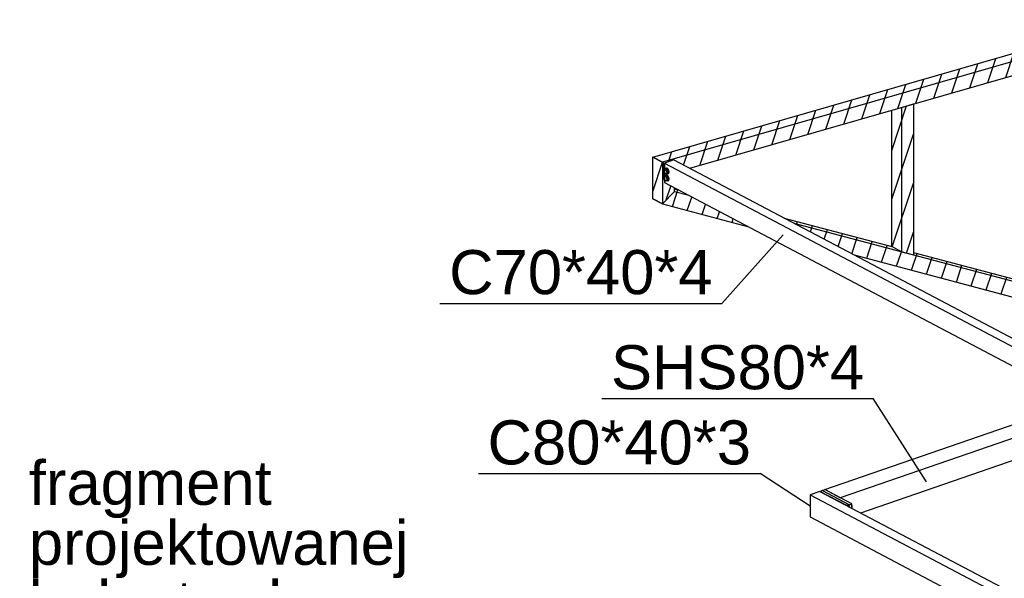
# Model space of a CAD drawing. Header units: millimetres. Extents: x 60 to 119230, y 44 to 9810.
# Tile 15 of 33: x 54847 to 58049, y 4071 to 5886. Entities that reach past the tile are written whole.
import ezdxf

# ---------------------------------------------------------------- set-up
doc = ezdxf.new("R2010")
doc.units = ezdxf.units.MM
doc.styles.add('Arial', font='ARIAL.TTF', dxfattribs={"height": 0.2})
pattern_1 = [(71.56505, (62374.57, 8792.785), (-59.53125, -19.84375), [])]

# ---------------------------------------------------------------- blocks, each defined once
blk = doc.blocks.new('Bolt-10316 - 9115')
at = {"color": 7}
for p, q in [((56941.5, 5395.1), (56944.2, 5400.4)), ((56944.2, 5386.9), (56941.5, 5395.1)), ((56949.2, 5402.2), (56944.2, 5400.4)), ((56944.2, 5400.4), (56949.7, 5397.6)), ((56949.7, 5384), (56944.2, 5386.9)), ((56949.2, 5379.5), (56944.2, 5377.8)), ((56946.5, 5401.3), (56948.8, 5403.4)), ((56946.5, 5401.2), (56946.5, 5401.3)), ((56946.5, 5378.7), (56948.8, 5380.8)), ((56948.8, 5403.4), (56950.4, 5404)), ((56948.8, 5403.4), (56951.9, 5403)), ((56948.8, 5380.8), (56950.4, 5381.3)), ((56948.8, 5380.8), (56951.9, 5380.4)), ((56954.7, 5399.3), (56949.2, 5402.2)), ((56954.7, 5376.7), (56949.2, 5379.5)), ((56954.7, 5399.3), (56949.7, 5397.6)), ((56949.7, 5397.6), (56952.4, 5389.3)), ((56952.4, 5389.3), (56949.7, 5384)), ((56954.7, 5385.7), (56949.7, 5384)), ((56953.5, 5403.5), (56950.4, 5404)), ((56953.5, 5380.9), (56950.4, 5381.3)), ((56951.9, 5403), (56955.1, 5400.1)), ((56951.9, 5380.4), (56955.1, 5377.5)), ((56955.1, 5384.4), (56952.2, 5384.9)), ((56957.4, 5391.1), (56952.4, 5389.3)), ((56956.6, 5400.6), (56953.5, 5403.5)), ((56956.6, 5378), (56953.5, 5380.9)), ((56957.4, 5391.1), (56954.7, 5399.3)), ((56957.4, 5391.1), (56954.7, 5385.7)), ((56955.1, 5400.1), (56957.4, 5395.6)), ((56957.4, 5386.5), (56955.1, 5384.4)), ((56955.1, 5384.4), (56956.6, 5385)), ((56958.9, 5396.1), (56956.6, 5400.6)), ((56956.6, 5385), (56958.9, 5387.1)), ((56957.4, 5395.6), (56958.2, 5390.6)), ((56958.2, 5390.6), (56957.4, 5386.5)), ((56959.8, 5391.2), (56958.9, 5396.1)), ((56958.9, 5387.1), (56959.8, 5391.2)), ((56941.5, 5372.5), (56944.2, 5377.8)), ((56944.2, 5364.3), (56941.5, 5372.5)), ((56944.2, 5377.8), (56949.7, 5375)), ((56949.7, 5361.4), (56944.2, 5364.3)), ((56946.5, 5378.6), (56946.5, 5378.7)), ((56954.7, 5376.7), (56949.7, 5375)), ((56949.7, 5375), (56952.4, 5366.7)), ((56952.4, 5366.7), (56949.7, 5361.4)), ((56954.7, 5363.1), (56949.7, 5361.4)), ((56955.1, 5361.8), (56952.2, 5362.2)), ((56957.4, 5368.5), (56952.4, 5366.7)), ((56957.4, 5368.5), (56954.7, 5376.7)), ((56957.4, 5368.5), (56954.7, 5363.1)), ((56955.1, 5377.5), (56957.4, 5373)), ((56957.4, 5363.9), (56955.1, 5361.8)), ((56955.1, 5361.8), (56956.6, 5362.4)), ((56958.9, 5373.5), (56956.6, 5378)), ((56956.6, 5362.4), (56958.9, 5364.5)), ((56957.4, 5373), (56958.2, 5368)), ((56958.2, 5368), (56957.4, 5363.9)), ((56959.8, 5368.5), (56958.9, 5373.5)), ((56958.9, 5364.5), (56959.8, 5368.5))]:
    blk.add_line(p, q, dxfattribs=at)
blk = doc.blocks.new('Part-10195 - 9115')
at = {"color": 7}
for p, q in [((57449.2, 4353.1), (57418.1, 4342.3)), ((57418.1, 4342.3), (57418.1, 4270)), ((57418.1, 4342.3), (58362.1, 3845.1)), ((57449.2, 4353.1), (58393.2, 3855.8)), ((57418.1, 4270), (58362.1, 3772.7)), ((58393.2, 3855.8), (58362.1, 3845.1)), ((58362.1, 3772.7), (58362.1, 3845.1)), ((58393.2, 3853.1), (58364.4, 3843.2)), ((58364.4, 3843.2), (58364.4, 3776.2)), ((58393.2, 3855.8), (58393.2, 3853.1)), ((58362.1, 3772.7), (58393.2, 3783.5)), ((58364.4, 3801.3), (58393.2, 3786.2)), ((58393.2, 3786.2), (58364.4, 3776.2)), ((58393.2, 3783.5), (58393.2, 3786.2))]:
    blk.add_line(p, q, dxfattribs=at)
blk = doc.blocks.new('Part-10201 - 9115')
h = blk.add_hatch()
h.set_pattern_fill('', color=96, scale=50, angle=45, style=0, pattern_type=0)
h.set_pattern_definition([(71.56505, (62496.96, 8867.41), (-59.53125, -19.84375), [])])
h.paths.add_polyline_path([(56944.1, 5419.8), (56975.1, 5430.5), (56993.3, 5421), (57019.7, 5407), (57026.7, 5403.4), (58490.2, 5823.7), (58492.1, 5869.6), (58460.7, 5886.2), (56906.3, 5439.7), (56937.8, 5423.1), (56943.7, 5417.9), (56944.1, 5418)])
at = {"color": 96}
for p, q in [((56906.3, 5439.7), (58460.7, 5886.2)), ((58492.1, 5869.6), (56937.8, 5423.1)), ((58460.7, 5886.2), (58492.1, 5869.6)), ((58492.1, 5869.6), (58490.2, 5823.7)), ((57026.7, 5403.4), (58490.2, 5823.7)), ((56937.8, 5423.1), (56906.3, 5439.7)), ((56937.8, 5423.1), (56943.7, 5417.9))]:
    blk.add_line(p, q, dxfattribs=at)
blk = doc.blocks.new('Part-10202 - 9115')
h = blk.add_hatch()
h.set_pattern_fill('', color=96, scale=50, angle=45, style=0, pattern_type=0)
h.set_pattern_definition([(71.56505, (62358.814, 8826.63), (-59.53125, -19.84375), [])])
h.paths.add_polyline_path([(56906.3, 5439.7), (56906.3, 5304), (56911.7, 5301.2), (56907.2, 5303.5), (56937.8, 5287.4), (56976.6, 5328.2), (56976.6, 5339.3), (56944.1, 5356.5), (56944.1, 5366.4), (56940.9, 5368.1), (56940.9, 5416.9), (56944.1, 5415.3), (56940.9, 5416.9), (56943.7, 5417.9), (56937.8, 5423.1)])
at = {"color": 96}
for p, q in [((56906.3, 5439.7), (56937.8, 5423.1)), ((56906.3, 5304), (56906.3, 5439.7)), ((56937.8, 5423.1), (56943.7, 5417.9)), ((56937.8, 5423.1), (56937.8, 5287.4)), ((56937.8, 5287.4), (56976.6, 5328.2)), ((56976.6, 5328.2), (56976.6, 5339.3)), ((56937.8, 5287.4), (56906.3, 5304))]:
    blk.add_line(p, q, dxfattribs=at)
blk = doc.blocks.new('Part-10203 - 9115')
h = blk.add_hatch()
h.set_pattern_fill('', color=96, scale=50, angle=45, style=0, pattern_type=0)
h.set_pattern_definition(pattern_1)
h.paths.add_polyline_path([(56946.6, 5296.7), (56941.4, 5291.2), (56937.8, 5287.4), (56906.3, 5304), (56937.8, 5287.4), (57214.8, 5213.9), (57170.2, 5237.4), (57005.9, 5323.9), (56987.8, 5333.4), (56976.6, 5336.4), (56976.6, 5328.2)])
h = blk.add_hatch()
h.set_pattern_fill('', color=96, scale=50, angle=45, style=0, pattern_type=0)
h.set_pattern_definition(pattern_1)
h.paths.add_polyline_path([(58492.2, 4874.6), (58492.2, 4925.7), (58460.7, 4942.3), (57753.8, 5130), (57753.8, 5121.8), (57714.9, 5132.1), (57683.5, 5148.7), (57334, 5241.5), (57365.4, 5224.9), (57561, 5121.9)])
at = {"color": 96}
for p, q in [((56937.8, 5287.4), (56976.6, 5328.2)), ((56976.6, 5336.4), (56987.8, 5333.4)), ((56976.6, 5328.2), (57019.3, 5316.9)), ((56906.3, 5304), (56937.8, 5287.4)), ((56937.8, 5287.4), (57214.8, 5213.9)), ((57334, 5241.5), (57683.5, 5148.7)), ((57365.4, 5224.9), (58492.2, 4925.7)), ((57753.8, 5130), (58460.7, 4942.3)), ((57561, 5121.9), (58492.2, 4874.6)), ((58460.7, 4942.3), (58492.2, 4925.7)), ((58492.2, 4925.7), (58492.2, 4874.6))]:
    blk.add_line(p, q, dxfattribs=at)
blk = doc.blocks.new('Part-10204 - 9115')
h = blk.add_hatch()
h.set_pattern_fill('', color=96, scale=50, angle=45, style=0, pattern_type=0)
h.set_pattern_definition([(71.56505, (63176, 8445.31), (-59.53125, -19.84375), [])])
h.paths.add_polyline_path([(57753.8, 5121.8), (57753.8, 5612.2), (57721.7, 5603), (57689.1, 5593.6), (57683.4, 5592), (57683.4, 5148.7), (57714.9, 5132.1)])
at = {"color": 96}
for p, q in [((57714.9, 5601.1), (57753.8, 5612.2)), ((57753.8, 5612.2), (57753.8, 5121.8)), ((57683.4, 5148.7), (57683.4, 5592)), ((57714.9, 5601.1), (57714.9, 5132.1)), ((57714.9, 5132.1), (57683.4, 5148.7)), ((57714.9, 5132.1), (57753.8, 5121.8))]:
    blk.add_line(p, q, dxfattribs=at)
blk = doc.blocks.new('Part-10223 - 9115')
at = {"color": 7}
for p, q in [((57465.5, 4358.7), (58223.1, 4620.4)), ((58223.1, 4620.4), (58273.5, 4593.9)), ((58273.5, 4593.9), (57515.9, 4332.2)), ((58273.5, 4593.9), (58271.9, 4521)), ((57582.5, 4282.9), (58271.9, 4521)), ((57515.9, 4332.2), (57465.5, 4358.7))]:
    blk.add_line(p, q, dxfattribs=at)
blk = doc.blocks.new('Part-10230 - 9115')
at = {"color": 7}
for p, q in [((57449.2, 4353.1), (57457, 4355.8)), ((57545.1, 4309.3), (57457, 4355.8)), ((57537.3, 4306.7), (57449.2, 4353.1)), ((57545.1, 4309.3), (57537.3, 4306.7)), ((57545.1, 4302.6), (57545.1, 4309.3))]:
    blk.add_line(p, q, dxfattribs=at)
blk = doc.blocks.new('Part-10231 - 9115')
at = {"color": 7}
for p, q in [((57457.8, 4356), (57465.5, 4358.7)), ((57457.8, 4355.3), (57457.8, 4356)), ((57457.8, 4356), (57545.9, 4309.6)), ((57553.6, 4312.3), (57465.5, 4358.7)), ((57545.9, 4309.6), (57553.6, 4312.3)), ((57545.9, 4302.2), (57545.9, 4309.6)), ((57553.6, 4298.1), (57553.6, 4312.3))]:
    blk.add_line(p, q, dxfattribs=at)
blk = doc.blocks.new('Bolt-10232 - 9115')
at = {"color": 7}
for p, q in [((57554.3, 4306.3), (57553.6, 4307.7)), ((57553.6, 4300.2), (57554.3, 4300.8)), ((57554.8, 4303.3), (57554.3, 4306.3)), ((57554.3, 4300.8), (57554.8, 4303.3))]:
    blk.add_line(p, q, dxfattribs=at)
blk = doc.blocks.new('Part-10306 - 9115')
at = {"color": 7}
for p, q in [((56975.1, 5430.5), (56944.1, 5419.8)), ((56944.1, 5419.8), (56944.1, 5356.5)), ((56944.1, 5419.8), (58364.9, 4671.4)), ((56975.1, 5430.5), (58395.9, 4682.1)), ((56944.1, 5356.5), (58299.7, 4642.4)), ((58395.9, 4682.1), (58364.9, 4671.4)), ((58395.9, 4678.5), (58368, 4668.8)), ((58395.9, 4682.1), (58395.9, 4678.5)), ((58364.9, 4661.1), (58364.9, 4671.4)), ((58368, 4668.8), (58368, 4662))]:
    blk.add_line(p, q, dxfattribs=at)
blk = doc.blocks.new('Part-10315 - 9115')
h = blk.add_hatch()
h.set_pattern_fill('', color=96, scale=50, angle=45, style=0, pattern_type=0)
h.set_pattern_definition([(71.56505, (62465.79, 8880.74), (-59.53125, -19.84375), [])])
h.paths.add_polyline_path([(56944.1, 5418), (56943.7, 5417.9), (56940.9, 5416.9), (56940.9, 5368.1), (56944.1, 5366.4)])
at = {"color": 96}
for p, q in [((56940.9, 5416.9), (56944.1, 5418)), ((56940.9, 5368.1), (56940.9, 5416.9)), ((56940.9, 5416.9), (56944.1, 5415.3)), ((56944.1, 5366.4), (56940.9, 5368.1))]:
    blk.add_line(p, q, dxfattribs=at)
blk = doc.blocks.new('Text-27928 - 9115')
at = {"color": 136}
for p in [(54847.4, 3889.4), (56324.1, 3606.7)]:
    blk.add_line(p, (56197.4, 3889.4), dxfattribs=at)
at = {"color": 30, "style": 'Arial'}
for s, height, p in [('fragment ', 143.26, (54877.4, 4309.4)), ('projektowanej ', 143.262, (54877.4, 4114.4)), ('balustrady', 143.26, (54877.4, 3919.4))]:
    blk.add_text(s, height=height, dxfattribs=at).set_placement(p)
blk = doc.blocks.new('Mark-27776 - 9115')
at = {"color": 136}
for p in [(56339, 4410.7), (57418.1, 4305.4)]:
    blk.add_line(p, (57255.4, 4410.7), dxfattribs=at)
at = {"color": 30, "style": 'Arial'}
blk.add_text('C80*40*3', height=143.26, dxfattribs=at).set_placement((56369, 4440.7))
blk = doc.blocks.new('Mark-14644 - 9115')
at = {"color": 136}
for p in [(56740.4, 4655), (57796.8, 4384.1)]:
    blk.add_line(p, (57623.4, 4655), dxfattribs=at)
at = {"color": 30, "style": 'Arial'}
blk.add_text('SHS80*4', height=143.26, dxfattribs=at).set_placement((56770.4, 4685))
blk = doc.blocks.new('Mark-27710 - 9115')
at = {"color": 136}
for p in [(57330, 5187.4), (56214.1, 4964.1)]:
    blk.add_line(p, (57130.5, 4964.1), dxfattribs=at)
at = {"color": 30, "style": 'Arial'}
blk.add_text('C70*40*4', height=143.26, dxfattribs=at).set_placement((56244.1, 4994.1))

msp = doc.modelspace()

# ---------------------------------------------------------------- block references
for name in ['Part-10201 - 9115', 'Part-10204 - 9115', 'Part-10202 - 9115', 'Part-10315 - 9115', 'Part-10306 - 9115', 'Bolt-10316 - 9115', 'Part-10203 - 9115', 'Mark-27710 - 9115', 'Mark-14644 - 9115', 'Part-10223 - 9115', 'Mark-27776 - 9115', 'Text-27928 - 9115', 'Part-10230 - 9115', 'Part-10231 - 9115', 'Part-10195 - 9115', 'Bolt-10232 - 9115']:
    msp.add_blockref(name, (0, 0))

doc.saveas('drawing.dxf')
